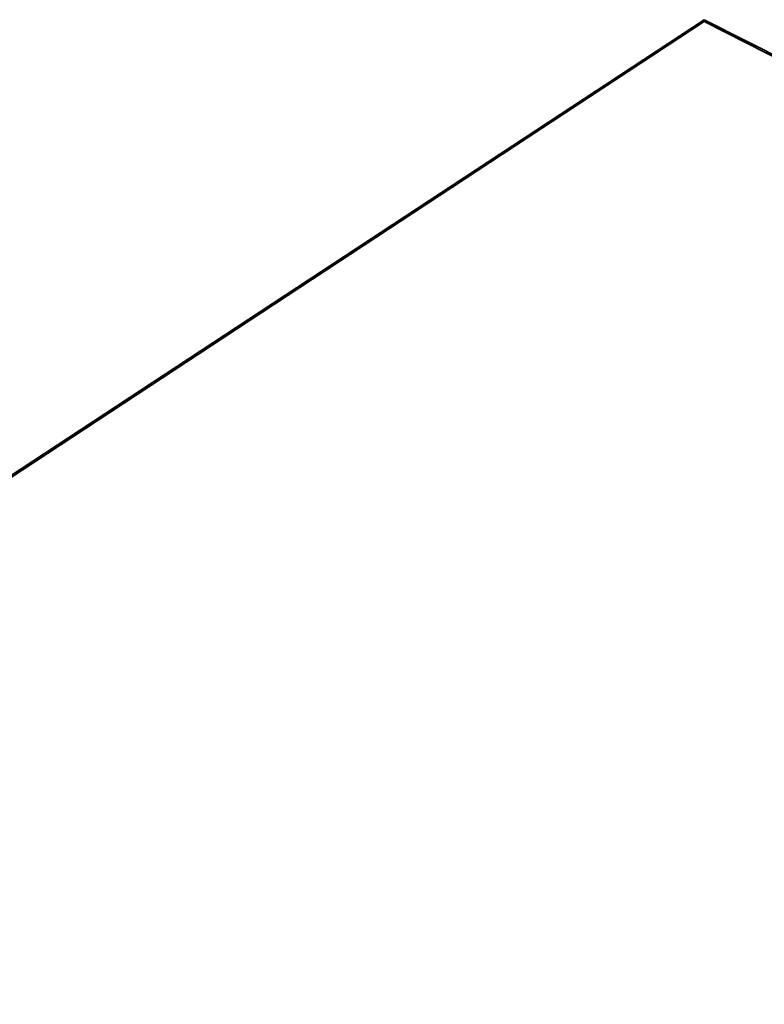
# Model space of a CAD drawing. Header units: millimetres. Extents: x 1069 to 250059, y -65909 to 70891.
# Tile 85 of 109: x 213767 to 216872, y 15517 to 19625. Entities that reach past the tile are written whole.
import ezdxf

# ---------------------------------------------------------------- set-up
doc = ezdxf.new("R2010")
doc.units = ezdxf.units.MM
doc.layers.add('N-CO-BC-BETONVORM-GD', color=90, linetype='Continuous', lineweight=35)

msp = doc.modelspace()

# ---------------------------------------------------------------- linework, layer by layer
at = {"layer": 'N-CO-BC-BETONVORM-GD'}
for p, q in [((199358, 8272), (216621.2, 19625)), ((216621.2, 19616.9), (199358, 8263.9)), ((216621.2, 19616.9), (216621.2, 19625)), ((216621.2, 19625), (218132.6, 18857.6)), ((218132.6, 18849.5), (216621.2, 19616.9))]:
    msp.add_line(p, q, dxfattribs=at)

doc.saveas('drawing.dxf')
